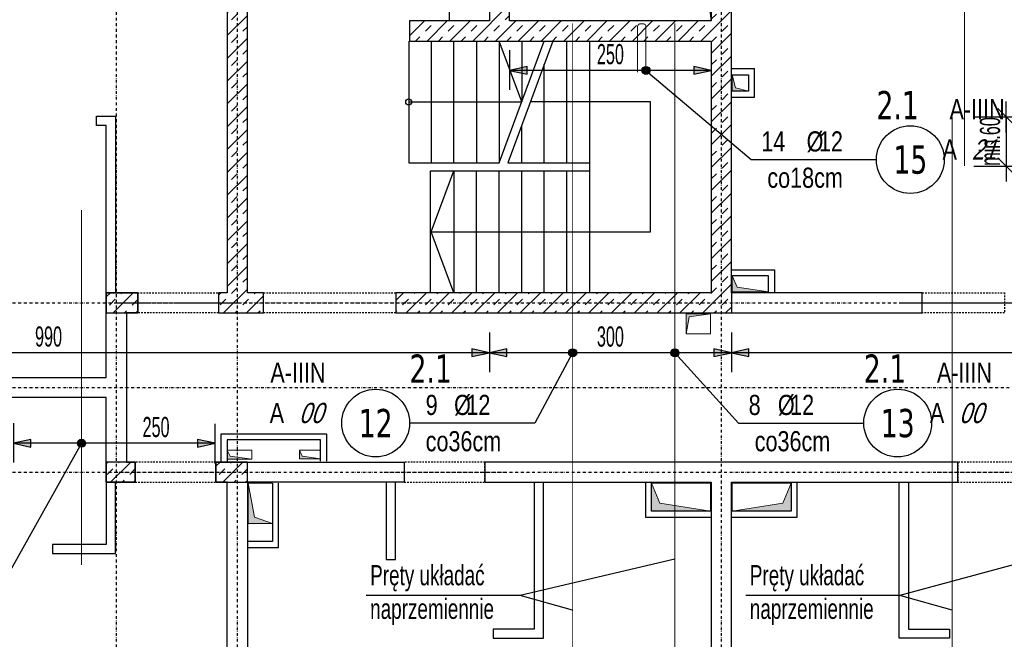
# Model space of a CAD drawing. Header units: millimetres. Extents: x 7622 to 25843, y -22705 to -15125.
# Tile 24 of 45: x 12446 to 13667, y -17111 to -16343. Entities that reach past the tile are written whole.
import ezdxf
from ezdxf.enums import TextEntityAlignment as Align

# ---------------------------------------------------------------- set-up
doc = ezdxf.new("R2010")
doc.units = ezdxf.units.MM
doc.header["$LTSCALE"] = 10
doc.linetypes.add('MO', pattern=[0.7, 0.35, -0.17, 0.01, -0.17])
doc.linetypes.add('MP', pattern=[0.36, 0.2, -0.16])
for name, color, linetype in [('BA_szr', 1, 'Continuous'), ('BA_wym', 1, 'Continuous'), ('BD_lpm', 1, 'MP'), ('BD_osm', 1, 'MO'), ('BD_wic', 1, 'Continuous'), ('BD_wig', 3, 'Continuous'), ('BZ_odn', 1, 'Continuous'), ('BZ_opi1', 7, 'Continuous'), ('BZ_opi2', 4, 'Continuous'), ('BZ_P_wid', 3, 'Continuous'), ('BZ_txs', 2, 'Continuous'), ('BZ_wym', 1, 'Continuous')]:
    doc.layers.add(name, color=color, linetype=linetype)
doc.layers.add('BZ_pom', color=6, linetype='Continuous', plot=False)
doc.layers.add('Nowe_A-Przebicia_Nr_pióra__1', color=7, linetype='Continuous', lineweight=13)
doc.layers.add('Nowe_A-Przebicia_Nr_pióra__102', color=7, linetype='Continuous', lineweight=5, true_color=0xcccccc)
doc.styles.add('BIKTBG', font='tahoma.ttf', dxfattribs={"width": 0.85})
doc.styles.add('BIKTS', font='bikromsw.shx', dxfattribs={"width": 0.8})
doc.styles.add('BIKWYM', font='bikromsw.shx', dxfattribs={"width": 0.6})
doc.dimstyles.new('BZ_KP_100_cm', dxfattribs={"dimtxt": 25, "dimasz": 1.666667, "dimexe": 24, "dimexo": 0, "dimgap": 0, "dimtad": 0, "dimdec": 1, "dimrnd": 0.5, "dimzin": 9, "dimdsep": 46, "dimtxsty": 'BIKWYM', "dimblk": 'WYM-KR', "dimblk1": 'WYM-KP', "dimblk2": 'WYM-KP', "dimsah": 1, "dimcen": 0, "dimdle": 20, "dimclrd": 256, "dimclre": 256, "dimclrt": 7, "dimadec": 0, "dimazin": 0, "dimtfac": 0.033333, "dimtdec": 1, "dimtmove": 0, "dimatfit": 3, "dimldrblk": 'WYM-KP', "dimfxl": 1, "dimtvp": 0.8, "dimtolj": 1, "dimarcsym": 0})
doc.dimstyles.new('BZ_KR_100_cm', dxfattribs={"dimtxt": 25, "dimasz": 1.666667, "dimexe": 24, "dimexo": 0, "dimgap": 0, "dimtad": 0, "dimdec": 1, "dimrnd": 0.5, "dimzin": 9, "dimdsep": 46, "dimtxsty": 'BIKWYM', "dimblk": 'WYM-KR', "dimcen": 0, "dimdle": 20, "dimclrd": 256, "dimclre": 256, "dimclrt": 7, "dimadec": 0, "dimazin": 0, "dimtfac": 0.033333, "dimtdec": 1, "dimtmove": 0, "dimatfit": 3, "dimldrblk": 'WYM-KR', "dimfxl": 1, "dimtvp": 0.8, "dimtolj": 1, "dimarcsym": 0})
doc.dimstyles.new('BZ_ST_100_cm', dxfattribs={"dimtxt": 25, "dimasz": 1.666667, "dimexe": 24, "dimexo": 0, "dimgap": 0, "dimtad": 0, "dimdec": 1, "dimrnd": 0.5, "dimdsep": 46, "dimtxsty": 'BIKWYM', "dimblk": 'WYM-ST', "dimcen": 0, "dimdle": 20, "dimclrd": 256, "dimclre": 256, "dimclrt": 7, "dimadec": 0, "dimazin": 0, "dimtfac": 0.033333, "dimtdec": 1, "dimtix": 1, "dimtmove": 2, "dimatfit": 3, "dimldrblk": 'WYM-ST', "dimfxl": 25, "dimfxlon": 1, "dimtvp": 0.8, "dimtolj": 1, "dimtzin": 0, "dimarcsym": 0})
pattern_1 = [(45, (6564.151, -19192.657), (-14.142136, 14.142136), []), (45, (6557.08, -19185.586), (-14.142136, 14.142136), [10, -10])]

# ---------------------------------------------------------------- blocks, each defined once
blk = doc.blocks.new('WYM-ST')
blk.add_hatch(color=256).paths.add_polyline_path([(-13, 2.88), (0, 0), (-13, -2.88)])
blk.add_lwpolyline([(0, 0), (-13, 2.88), (-13, -2.88), (0, 0)])
blk = doc.blocks.new('*D193')
at = {"layer": 'BA_wym', "lineweight": -2}
for p, q in [((12038.6, -17530.4), (12038.6, -17481.4)), ((13028.6, -17480.4), (13028.6, -17529.4)), ((13026.9, -17505.4), (12040.3, -17505.4))]:
    blk.add_line(p, q, dxfattribs=at)
at = {"layer": 'Defpoints', "color": 0}
for p in [(13028.6, -16344.3), (12038.6, -17505.4), (12038.6, -17641.3)]:
    blk.add_point(p, dxfattribs=at)
at = {"layer": 'BA_wym', "lineweight": -2, "xscale": 1.666666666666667, "yscale": 1.666666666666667, "zscale": 1.666666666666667, "rotation": 180}
blk.add_blockref('WYM-ST', (12038.6, -17505.4), dxfattribs=at)
at = {"layer": 'BA_wym', "lineweight": -2, "xscale": 1.666666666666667, "yscale": 1.666666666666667, "zscale": 1.666666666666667}
blk.add_blockref('WYM-ST', (13028.6, -17505.4), dxfattribs=at)
at = {"layer": 'BA_wym', "color": 7, "insert": (12533.6, -17485.4), "char_height": 25, "attachment_point": 5, "style": 'BIKWYM'}
blk.add_mtext('\\A1;990', dxfattribs=at)
blk = doc.blocks.new('*D194')
at = {"layer": 'BA_wym', "lineweight": -2}
for p, q in [((13028.6, -17480.4), (13028.6, -17529.4)), ((13328.6, -17480.4), (13328.6, -17529.4)), ((13326.9, -17505.4), (13030.2, -17505.4))]:
    blk.add_line(p, q, dxfattribs=at)
at = {"layer": 'Defpoints', "color": 0}
for p in [(13028.6, -16344.3), (13328.6, -16344.3), (13028.6, -17505.4)]:
    blk.add_point(p, dxfattribs=at)
at = {"layer": 'BA_wym', "lineweight": -2, "xscale": 1.666666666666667, "yscale": 1.666666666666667, "zscale": 1.666666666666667, "rotation": 180}
blk.add_blockref('WYM-ST', (13028.6, -17505.4), dxfattribs=at)
at = {"layer": 'BA_wym', "lineweight": -2, "xscale": 1.666666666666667, "yscale": 1.666666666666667, "zscale": 1.666666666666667}
blk.add_blockref('WYM-ST', (13328.6, -17505.4), dxfattribs=at)
at = {"layer": 'BA_wym', "color": 7, "insert": (13178.6, -17485.4), "char_height": 25, "attachment_point": 5, "style": 'BIKWYM'}
blk.add_mtext('\\A1;300', dxfattribs=at)
blk = doc.blocks.new('*D195')
at = {"layer": 'BA_wym', "lineweight": -2}
for p, q in [((13328.6, -17480.4), (13328.6, -17529.4)), ((14593.6, -17480.4), (14593.6, -17529.4)), ((14591.9, -17505.4), (13330.3, -17505.4))]:
    blk.add_line(p, q, dxfattribs=at)
at = {"layer": 'Defpoints', "color": 0}
for p in [(13328.6, -16344.3), (14593.6, -16588.8), (13328.6, -17505.4)]:
    blk.add_point(p, dxfattribs=at)
at = {"layer": 'BA_wym', "lineweight": -2, "xscale": 1.666666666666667, "yscale": 1.666666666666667, "zscale": 1.666666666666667, "rotation": 180}
blk.add_blockref('WYM-ST', (13328.6, -17505.4), dxfattribs=at)
at = {"layer": 'BA_wym', "lineweight": -2, "xscale": 1.666666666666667, "yscale": 1.666666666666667, "zscale": 1.666666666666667}
blk.add_blockref('WYM-ST', (14593.6, -17505.4), dxfattribs=at)
at = {"layer": 'BA_wym', "color": 7, "insert": (13973.4, -17485.4), "char_height": 25, "attachment_point": 5, "style": 'BIKWYM'}
blk.add_mtext('\\A1;1265', dxfattribs=at)
blk = doc.blocks.new('*D366')
at = {"layer": 'BA_wym', "lineweight": -2}
for p, q in [((13028.6, -16730.8), (13028.6, -16779.8)), ((13328.6, -16730.8), (13328.6, -16779.8)), ((13326.9, -16755.8), (13030.2, -16755.8))]:
    blk.add_line(p, q, dxfattribs=at)
at = {"layer": 'Defpoints', "color": 0}
for p in [(13028.6, -16344.3), (13328.6, -16344.3), (13028.6, -16755.8)]:
    blk.add_point(p, dxfattribs=at)
at = {"layer": 'BA_wym', "lineweight": -2, "xscale": 1.666666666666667, "yscale": 1.666666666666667, "zscale": 1.666666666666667, "rotation": 180}
blk.add_blockref('WYM-ST', (13028.6, -16755.8), dxfattribs=at)
at = {"layer": 'BA_wym', "lineweight": -2, "xscale": 1.666666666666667, "yscale": 1.666666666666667, "zscale": 1.666666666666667}
blk.add_blockref('WYM-ST', (13328.6, -16755.8), dxfattribs=at)
at = {"layer": 'BA_wym', "color": 7, "insert": (13178.6, -16735.8), "char_height": 25, "attachment_point": 5, "style": 'BIKWYM'}
blk.add_mtext('\\A1;300', dxfattribs=at)
blk = doc.blocks.new('*D367')
at = {"layer": 'BA_wym', "lineweight": -2}
for p, q in [((12038.6, -16730.8), (12038.6, -16779.8)), ((13028.6, -16730.8), (13028.6, -16779.8)), ((13026.9, -16755.8), (12040.3, -16755.8))]:
    blk.add_line(p, q, dxfattribs=at)
at = {"layer": 'Defpoints', "color": 0}
for p in [(13028.6, -16344.3), (12038.6, -16658), (12038.6, -16755.8)]:
    blk.add_point(p, dxfattribs=at)
at = {"layer": 'BA_wym', "lineweight": -2, "xscale": 1.666666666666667, "yscale": 1.666666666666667, "zscale": 1.666666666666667, "rotation": 180}
blk.add_blockref('WYM-ST', (12038.6, -16755.8), dxfattribs=at)
at = {"layer": 'BA_wym', "lineweight": -2, "xscale": 1.666666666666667, "yscale": 1.666666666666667, "zscale": 1.666666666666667}
blk.add_blockref('WYM-ST', (13028.6, -16755.8), dxfattribs=at)
at = {"layer": 'BA_wym', "color": 7, "insert": (12482.1, -16735.8), "char_height": 25, "attachment_point": 5, "style": 'BIKWYM'}
blk.add_mtext('\\A1;990', dxfattribs=at)
blk = doc.blocks.new('*D368')
at = {"layer": 'BA_wym', "lineweight": -2}
for p, q in [((13328.6, -16730.8), (13328.6, -16779.8)), ((14593.6, -16730.8), (14593.6, -16779.8)), ((14591.9, -16755.8), (13330.3, -16755.8))]:
    blk.add_line(p, q, dxfattribs=at)
at = {"layer": 'Defpoints', "color": 0}
for p in [(13328.6, -16658), (14593.6, -16658), (13328.6, -16755.8)]:
    blk.add_point(p, dxfattribs=at)
at = {"layer": 'BA_wym', "lineweight": -2, "xscale": 1.666666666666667, "yscale": 1.666666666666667, "zscale": 1.666666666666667, "rotation": 180}
blk.add_blockref('WYM-ST', (13328.6, -16755.8), dxfattribs=at)
at = {"layer": 'BA_wym', "lineweight": -2, "xscale": 1.666666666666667, "yscale": 1.666666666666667, "zscale": 1.666666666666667}
blk.add_blockref('WYM-ST', (14593.6, -16755.8), dxfattribs=at)
at = {"layer": 'BA_wym', "color": 7, "insert": (13973.4, -16735.8), "char_height": 25, "attachment_point": 5, "style": 'BIKWYM'}
blk.add_mtext('\\A1;1265', dxfattribs=at)
blk = doc.blocks.new('WYM-KP')
blk.add_hatch(color=256).paths.add_polyline_path([(3, 0, 1), (-3, 0, 1)])
blk.add_circle((0, 0), 3)
blk = doc.blocks.new('WYM-KR')
at = {"linetype": 'ByBlock'}
blk.add_line((11.52, 0), (-11.52, 0), dxfattribs=at)
at = {"color": 7, "linetype": 'ByBlock'}
blk.add_line((6.24, 6.24), (-6.24, -6.24), dxfattribs=at)
blk = doc.blocks.new('bik_BlkOpPret', base_point=(1524.5, 7050.3))
at = {"layer": 'BZ_opi1', "style": 'BIKTS', "width": 0.6}
for tag, p in [('SZTUK', (1533.8, 7057.8)), ('PRZEDR_FI', (1554.7, 7057.8)), ('PRZEKROJ', (1563.3, 7057.8)), ('PRZEDR_L', (1533.8, 7024)), ('DLUGOSC', (1568.6, 7024)), ('UWAGA', (1533.8, 6997.8))]:
    blk.add_attdef(tag, p, '', height=18.8, dxfattribs=at)
at = {"layer": 'BZ_opi2', "style": 'BIKTBG', "width": 0.6}
blk.add_attdef('NUMER', text='', height=26.2, dxfattribs=at).set_placement((1620.8, 7050.3), align=Align.MIDDLE_CENTER)
at = {"layer": 'BZ_pom', "width": 0.6}
for tag, p, height, style in [('POZYCJA', (1589.3, 7087.8), 26.2, 'BIKTBG'), ('GATUNEK', (1630.2, 7087.8), 18.8, 'BIKTS'), ('METODA_L', (1639.1, 7050.3), 18.8, 'BIKTS'), ('EURO_KOD', (1663.7, 7050.3), 18.8, 'BIKTS')]:
    blk.add_attdef(tag, p, '', height=height, dxfattribs=dict(at, style=style))
at = {"layer": 'BZ_wym', "width": 0.6}
for tag, p, height, style, flags in [('PRZEDR_NR', (1533.8, 6969.6), 26.2, 'BIKTBG', 1), ('PRZEDR_SZT', (1533.8, 6941.5), 18.8, 'BIKTS', 1), ('TYP_PRETA', (1533.8, 6913.4), 18.8, 'BIKTS', 3), ('EURO_KOD_SEGMENTY', (1567.6, 6885.3), 18.8, 'BIKTS', 3), ('HAK_1', (1533.8, 6857.1), 18.8, 'BIKTS', 3), ('HAK_2', (1533.8, 6829), 18.8, 'BIKTS', 3), ('ID', (1533.8, 6800.9), 18.8, 'BIKTS', 3), ('ID_C', (1533.8, 6772.8), 18.8, 'BIKTS', 3), ('b_atr_0', (1533.8, 6744.6), 18.8, 'BIKTS', 3)]:
    blk.add_attdef(tag, p, '', height=height, dxfattribs=dict(at, style=style, flags=flags))
blk = doc.blocks.new('*D379')
at = {"layer": 'BA_wym', "lineweight": -2}
for p, q in [((13053.6, -16380.7), (13053.6, -16429.7)), ((13303.6, -16380.7), (13303.6, -16429.7)), ((13301.9, -16405.7), (13055.3, -16405.7))]:
    blk.add_line(p, q, dxfattribs=at)
at = {"layer": 'Defpoints', "color": 0}
for p in [(13053.6, -16344.3), (13303.6, -16344.3), (13053.6, -16405.7)]:
    blk.add_point(p, dxfattribs=at)
at = {"layer": 'BA_wym', "lineweight": -2, "xscale": 1.666666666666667, "yscale": 1.666666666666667, "zscale": 1.666666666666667, "rotation": 180}
blk.add_blockref('WYM-ST', (13053.6, -16405.7), dxfattribs=at)
at = {"layer": 'BA_wym', "lineweight": -2, "xscale": 1.666666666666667, "yscale": 1.666666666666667, "zscale": 1.666666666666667}
blk.add_blockref('WYM-ST', (13303.6, -16405.7), dxfattribs=at)
at = {"layer": 'BA_wym', "color": 7, "insert": (13178.6, -16385.7), "char_height": 25, "attachment_point": 5, "style": 'BIKWYM'}
blk.add_mtext('\\A1;250', dxfattribs=at)
blk = doc.blocks.new('*D380')
at = {"layer": 'BZ_wym', "lineweight": -2}
for p, q in [((13629.3, -16463.3), (13693.3, -16463.3)), ((13669.3, -16461.6), (13669.3, -16460)), ((13669.3, -16463.3), (13669.3, -16524.3)), ((13629.3, -16524.3), (13693.3, -16524.3)), ((13669.3, -16526), (13669.3, -16527.6))]:
    blk.add_line(p, q, dxfattribs=at)
at = {"layer": 'Defpoints', "color": 0}
for p in [(13602.4, -16463.3), (13617.4, -16524.3), (13669.3, -16524.3)]:
    blk.add_point(p, dxfattribs=at)
at = {"layer": 'BZ_wym', "lineweight": -2, "xscale": 1.666666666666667, "yscale": 1.666666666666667, "zscale": 1.666666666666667}
for p, rotation in [((13669.3, -16463.3), 270), ((13669.3, -16524.3), 90)]:
    blk.add_blockref('WYM-KR', p, dxfattribs=dict(at, rotation=rotation))
at = {"layer": 'BZ_wym', "color": 7, "insert": (13649.3, -16493.8), "char_height": 25, "attachment_point": 5, "rotation": 90, "style": 'BIKWYM'}
blk.add_mtext('\\A1;min.60', dxfattribs=at)
blk = doc.blocks.new('*D383')
at = {"layer": 'BA_wym', "lineweight": -2}
for p, q in [((12438.6, -16843), (12438.6, -16892)), ((12688.6, -16893), (12688.6, -16844)), ((12686.9, -16868), (12440.3, -16868))]:
    blk.add_line(p, q, dxfattribs=at)
at = {"layer": 'Defpoints', "color": 0}
for p in [(12438.6, -16786.3), (12438.6, -16868), (12688.6, -16916.3)]:
    blk.add_point(p, dxfattribs=at)
at = {"layer": 'BA_wym', "lineweight": -2, "xscale": 1.666666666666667, "yscale": 1.666666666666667, "zscale": 1.666666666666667, "rotation": 180}
blk.add_blockref('WYM-ST', (12438.6, -16868), dxfattribs=at)
at = {"layer": 'BA_wym', "lineweight": -2, "xscale": 1.666666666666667, "yscale": 1.666666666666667, "zscale": 1.666666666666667}
blk.add_blockref('WYM-ST', (12688.6, -16868), dxfattribs=at)
at = {"layer": 'BA_wym', "color": 7, "insert": (12615.4, -16848), "char_height": 25, "attachment_point": 5, "style": 'BIKWYM'}
blk.add_mtext('\\A1;250', dxfattribs=at)

msp = doc.modelspace()

# ---------------------------------------------------------------- hatches: boundary and pattern name
at = {"layer": 'BA_szr'}
h = msp.add_hatch(dxfattribs=at)
h.set_pattern_fill('BIK_ZELBET', color=256, scale=100, angle=45, pattern_type=2)
h.set_pattern_definition(pattern_1)
h.paths.add_polyline_path([(12703.6, -16681.31), (12703.6, -16706.31), (12748.6, -16706.31), (12748.6, -16681.31), (12728.6, -16681.31), (12728.6, -16170.31), (12749.6, -16170.31), (12749.6, -16145.31), (12728.6, -16145.31), (12703.6, -16145.31)])
h = msp.add_hatch(dxfattribs=at)
h.set_pattern_fill('BIK_ZELBET', color=256, scale=100, angle=45, pattern_type=2)
h.set_pattern_definition(pattern_1)
h.paths.add_polyline_path([(12851.6, -16170.31), (13028.6, -16170.31), (13028.6, -16179.31), (13053.6, -16179.31), (13053.6, -16170.31), (13303.6, -16170.31), (13303.6, -16344.31), (13053.6, -16344.31), (13053.6, -16297.31), (13028.6, -16297.31), (13028.56, -16344.31), (12929.6, -16344.31), (12929.6, -16369.31), (13303.6, -16369.31), (13303.6, -16681.31), (12912.6, -16681.31), (12912.6, -16706.31), (13328.6, -16706.31), (13328.6, -16681.31), (13328.6, -16145.31), (13303.6, -16145.31), (12851.6, -16145.31)])
h = msp.add_hatch(dxfattribs=at)
h.set_pattern_fill('BIK_ZELBET', color=256, scale=100, angle=45, pattern_type=2)
h.set_pattern_definition([(45, (939.865, -17750.161), (-14.142136, 14.142136), []), (45, (932.794, -17743.09), (-14.142136, 14.142136), [10, -10])])
h.paths.add_polyline_path([(12553.64, -16706.31), (12592.64, -16706.31), (12592.64, -16681.31), (12553.64, -16681.31)])
h = msp.add_hatch(dxfattribs=at)
h.set_pattern_fill('BIK_ZELBET', color=256, scale=100, angle=45, pattern_type=2)
h.set_pattern_definition(pattern_1)
h.paths.add_polyline_path([(12692.64, -16706.31), (12703.6, -16706.31), (12703.6, -16681.31), (12692.64, -16681.31)])
h = msp.add_hatch(dxfattribs=at)
h.set_pattern_fill('BIK_ZELBET', color=256, scale=100, angle=45, pattern_type=2)
h.set_pattern_definition([(45, (936.82, -17960.161), (-14.142136, 14.142136), []), (45, (929.749, -17953.09), (-14.142136, 14.142136), [10, -10])])
h.paths.add_polyline_path([(12553.6, -16916.31), (12589.6, -16916.31), (12589.6, -16891.31), (12553.6, -16891.31)])
h = msp.add_hatch(dxfattribs=at)
h.set_pattern_fill('BIK_ZELBET', color=256, scale=100, angle=45, pattern_type=2)
h.set_pattern_definition([(45, (1075.82, -17960.161), (-14.142136, 14.142136), []), (45, (1068.75, -17953.09), (-14.142136, 14.142136), [10, -10])])
h.paths.add_polyline_path([(12689.6, -16916.31), (12728.6, -16916.31), (12728.6, -16891.31), (12689.6, -16891.31)])
at = {"layer": 'BD_wic'}
h = msp.add_hatch(color=9, dxfattribs=at)
h.dxf.hatch_style = 1
h.paths.add_polyline_path([(13053.6, -16170.31), (13283.6, -16190.31), (13303.6, -16344.31), (13303.6, -16170.31)])
at = {"layer": 'Nowe_A-Przebicia_Nr_pióra__102', "linetype": 'Continuous', "lineweight": 5, "true_color": 0xcccccc}
for points in [[(13349.6, -16431.31), (13329.6, -16431.31), (13329.6, -16411.31), (13333.64, -16427.27)], [(13374.6, -16680.31), (13329.6, -16680.31), (13329.6, -16660.31), (13335.66, -16674.25)], [(13302.6, -16707.31), (13272.6, -16707.31), (13272.6, -16732.31), (13276.26, -16711.31)], [(12734.1, -16887.68), (12703.6, -16887.68), (12703.6, -16876.68), (12707.3, -16883.98)], [(12819.1, -16887.43), (12793.1, -16887.43), (12793.1, -16876.43), (12796.51, -16884.01)], [(12759.6, -16967.31), (12729.6, -16967.31), (12729.6, -16917.31), (12737.42, -16959.48)], [(13302.6, -16952.31), (13229.56, -16952.31), (13229.56, -16917.31), (13239.78, -16942.1)], [(13329.6, -16952.31), (13402.63, -16952.31), (13402.63, -16917.31), (13392.41, -16942.1)]]:
    msp.add_hatch(color=254, dxfattribs=at).paths.add_polyline_path(points)

# ---------------------------------------------------------------- linework, layer by layer
at = {"layer": 'BD_lpm'}
for points in [[(12692.64, -16706.31), (12592.64, -16706.31), (12592.64, -16681.31), (12692.64, -16681.31)], [(12912.6, -16706.31), (12748.6, -16706.31), (12748.6, -16681.31), (12912.6, -16681.31)], [(13667.1, -16706.31), (13565.1, -16706.31), (13565.1, -16681.31), (13667.1, -16681.31)], [(12589.6, -16916.31), (12689.6, -16916.31), (12689.6, -16891.31), (12589.6, -16891.31)], [(12923.1, -16916.31), (13023.1, -16916.31), (13023.1, -16891.31), (12923.1, -16891.31)], [(13609.1, -16916.31), (13709.1, -16916.31), (13709.1, -16891.31), (13609.1, -16891.31)]]:
    msp.add_lwpolyline(points, close=True, dxfattribs=at)
at = {"layer": 'BD_osm', "color": 5}
for p, q in [((12567.64, -16693.81), (12717.64, -16693.81)), ((12723.6, -16693.81), (12937.6, -16693.81)), ((13540.1, -16693.81), (13692.1, -16693.81)), ((12564.6, -16903.81), (12714.6, -16903.81)), ((12898.1, -16903.81), (13048.1, -16903.81)), ((13584.1, -16903.81), (13734.1, -16903.81))]:
    msp.add_line(p, q, dxfattribs=at)
at = {"layer": 'BD_osm'}
for points in [[(12566.1, -15430.31), (12566.1, -18302.76)], [(12716.1, -15430.31), (12716.1, -18302.76)], [(13316.1, -15430.31), (13316.1, -18302.76)], [(11653.6, -16693.81), (14978.6, -16693.81)], [(11653.6, -16798.81), (14978.6, -16798.81)], [(11653.6, -16903.81), (14978.6, -16903.81)]]:
    msp.add_lwpolyline(points, dxfattribs=at)
at = {"layer": 'BD_wic'}
msp.add_line((12979.08, -16344.31), (12979.08, -16170.31), dxfattribs=at)
for points in [[(13053.6, -16170.31), (13283.6, -16190.31), (13303.6, -16344.31), (13303.6, -16170.31), (13053.6, -16170.31)], [(12928.6, -16369.31), (12928.6, -16520.31), (13040.6, -16520.31), (13096.6, -16369.31)], [(12928.6, -16444.81), (13068.6, -16444.81), (13040.6, -16369.31), (13040.6, -16520.31)], [(12956.6, -16369.31), (12956.6, -16520.31)], [(12984.6, -16520.31), (12984.6, -16369.31)], [(13012.6, -16369.31), (13012.6, -16520.31)], [(13107.26, -16369.31), (13051.26, -16520.31), (13152.6, -16520.31)], [(13068.6, -16369.31), (13068.6, -16444.81)], [(13124.6, -16520.31), (13124.6, -16369.31)], [(13152.6, -16369.31), (13152.6, -16681.31)], [(13096.6, -16520.31), (13096.6, -16398.07)], [(12956.6, -16605.81), (12984.6, -16530.31), (12984.6, -16681.31), (12956.6, -16605.81), (13228.1, -16605.81), (13228.1, -16444.81), (13079.26, -16444.81)], [(13068.6, -16520.31), (13068.6, -16473.57)], [(12955.6, -16681.31), (12955.6, -16530.31), (13152.6, -16530.31)], [(13012.6, -16681.31), (13012.6, -16530.31)], [(13040.6, -16681.31), (13040.6, -16530.31)], [(13068.6, -16681.31), (13068.6, -16530.31)], [(13096.6, -16681.31), (13096.6, -16530.31)], [(13124.6, -16681.31), (13124.6, -16530.31)]]:
    msp.add_lwpolyline(points, dxfattribs=at)
at = {"layer": 'BD_wic', "color": 8}
for points in [[(13329.6, -16438.81), (13357.1, -16438.81), (13357.1, -16403.81), (13329.6, -16403.81)], [(13329.6, -16411.31), (13349.6, -16411.31), (13349.6, -16431.31), (13329.6, -16431.31)], [(12553.6, -16681.31), (12553.6, -16473.81), (12541.6, -16473.81), (12541.6, -16462.31), (12565.1, -16462.31), (12565.1, -16681.31)], [(13329.6, -16652.81), (13382.1, -16652.81), (13382.1, -16680.31)], [(13374.6, -16680.31), (13374.6, -16660.31), (13329.6, -16660.31)], [(12696.1, -16890.31), (12696.1, -16856.31), (12826.62, -16856.31), (12826.62, -16890.31)], [(12819.12, -16890.31), (12819.12, -16863.81), (12703.6, -16863.81), (12703.6, -16890.31)], [(12553.6, -16916.31), (12553.6, -16993.31), (12487.08, -16993.31), (12487.08, -17004.81), (12565.1, -17004.81), (12565.1, -16916.31)], [(12900.6, -16916.31), (12900.6, -17012.31), (12912.1, -17012.31), (12912.1, -16916.31)], [(13084.1, -16916.31), (13084.1, -17098.31), (13033.1, -17098.31), (13033.1, -17109.81), (13095.6, -17109.81), (13095.6, -16916.31)], [(13548.1, -16916.31), (13548.1, -17098.31), (13599.1, -17098.31), (13599.1, -17109.81), (13536.6, -17109.81), (13536.6, -16916.31)], [(12729.6, -16997.31), (12767.1, -16997.31), (12767.1, -16917.31)], [(12759.6, -16917.31), (12759.6, -16989.81), (12729.6, -16989.81)], [(13222.06, -16917.31), (13222.06, -16959.81), (13302.6, -16959.81)], [(13302.6, -16952.31), (13229.56, -16952.31), (13229.56, -16917.31)], [(13329.6, -16959.81), (13410.13, -16959.81), (13410.13, -16917.31)], [(13402.63, -16917.31), (13402.63, -16952.31), (13329.6, -16952.31)]]:
    msp.add_lwpolyline(points, dxfattribs=at)
at = {"layer": 'BD_wic'}
msp.add_circle((12928.6, -16444.81), 3.75, dxfattribs=at)
at = {"layer": 'BD_wig'}
for points in [[(12793.1, -15866.31), (12793.1, -15841.31), (12728.6, -15841.31), (12728.6, -15790.31), (12703.6, -15790.31), (12703.6, -15841.31), (12656.1, -15841.31), (12656.1, -15866.31), (12703.6, -15866.31), (12703.6, -16681.31), (12692.64, -16681.31), (12692.64, -16706.31), (12748.6, -16706.31), (12748.6, -16681.31), (12728.6, -16681.31), (12728.6, -16170.31), (12749.6, -16170.31), (12749.6, -16145.31), (12728.6, -16145.31), (12728.6, -15866.31), (12793.1, -15866.31)], [(13028.6, -16297.31), (13028.56, -16344.31), (12929.6, -16344.31), (12929.6, -16369.31), (13303.6, -16369.31), (13303.6, -16681.31), (12912.6, -16681.31), (12912.6, -16706.31), (13565.1, -16706.31), (13565.1, -16681.31), (13328.6, -16681.31), (13328.6, -15866.31)], [(13303.6, -16170.31), (13303.6, -16344.31), (13053.6, -16344.31), (13053.6, -16297.31)], [(12013.6, -16688.81), (12038.6, -16688.81), (12038.6, -16786.31), (12553.6, -16786.31), (12553.6, -16681.31), (12592.64, -16681.31), (12592.64, -16706.31), (12578.6, -16706.31), (12578.6, -16891.31), (12589.6, -16891.31), (12589.6, -16916.31), (12553.6, -16916.31), (12553.6, -16811.31), (12038.6, -16811.31), (12038.6, -16948.81), (12013.6, -16948.81), (12013.6, -16688.81)], [(13328.6, -16681.31), (13328.6, -16706.31)], [(12636.1, -17666.31), (12636.1, -17641.31), (12703.6, -17641.31), (12703.6, -16916.31), (12689.6, -16916.31), (12689.6, -16891.31), (12923.1, -16891.31), (12923.1, -16916.31), (12728.6, -16916.31), (12728.6, -17641.31), (12766.09, -17641.31), (12766.09, -17666.31), (12636.1, -17666.31)], [(13303.6, -17641.31), (13256.1, -17641.31), (13256.1, -17666.31), (13376.1, -17666.31), (13376.1, -17641.31), (13328.6, -17641.31), (13328.6, -16916.31), (13609.1, -16916.31), (13609.1, -16891.31), (13023.1, -16891.31), (13023.1, -16916.31), (13303.6, -16916.31), (13303.6, -17641.31)]]:
    msp.add_lwpolyline(points, dxfattribs=at)
for points in [[(12553.64, -16706.31), (12592.64, -16706.31), (12592.64, -16681.31), (12553.64, -16681.31)], [(12553.6, -16916.31), (12589.6, -16916.31), (12589.6, -16891.31), (12553.6, -16891.31)], [(12689.6, -16916.31), (12728.6, -16916.31), (12728.6, -16891.31), (12689.6, -16891.31)]]:
    msp.add_lwpolyline(points, close=True, dxfattribs=at)
at = {"layer": 'BZ_odn'}
for centre in [(13550.38, -16516.23), (12887.6, -16842.93), (13534.73, -16842.93)]:
    msp.add_circle(centre, 42, dxfattribs=at)
at = {"layer": 'BZ_P_wid', "color": 3, "const_width": 1.2}
for points in [[(13617.43, -15844.31), (13617.43, -16524.31)], [(13131.8, -17203.31), (13131.8, -16347.31)], [(13258.44, -17333.31), (13258.44, -16347.31)], [(13602.43, -16463.31), (13602.43, -17663.31)], [(12523, -17018.81), (12523, -16578.81)]]:
    msp.add_lwpolyline(points, dxfattribs=at)
at = {"layer": 'BZ_P_wid', "const_width": 1.2}
msp.add_lwpolyline([(13212.29, -16407.91), (13212.29, -16351.51, -0.4142136), (13215.89, -16347.91), (13219.09, -16347.91, -0.4142136), (13222.69, -16351.51), (13222.69, -16407.91)], format="xyb", dxfattribs=at)
at = {"layer": 'Nowe_A-Przebicia_Nr_pióra__1', "color": 7, "linetype": 'Continuous', "lineweight": 13}
for p, q in [((13333.64, -16427.27), (13329.6, -16411.31)), ((13329.6, -16411.31), (13349.6, -16411.31)), ((13329.6, -16431.31), (13329.6, -16411.31)), ((13349.6, -16411.31), (13349.6, -16431.31)), ((13349.6, -16431.31), (13333.64, -16427.27)), ((13349.6, -16431.31), (13329.6, -16431.31)), ((13335.66, -16674.25), (13329.6, -16660.31)), ((13329.6, -16660.31), (13374.6, -16660.31)), ((13329.6, -16680.31), (13329.6, -16660.31)), ((13374.6, -16660.31), (13374.6, -16680.31)), ((13374.6, -16680.31), (13329.6, -16680.31)), ((13374.6, -16680.31), (13335.66, -16674.25)), ((12707.3, -16883.98), (12703.6, -16876.68)), ((12703.6, -16876.68), (12734.1, -16876.68)), ((12703.6, -16887.68), (12703.6, -16876.68)), ((12734.1, -16876.68), (12734.1, -16887.68)), ((12796.51, -16884.01), (12793.1, -16876.43)), ((12793.1, -16876.43), (12819.1, -16876.43)), ((12793.1, -16887.43), (12793.1, -16876.43)), ((12819.1, -16876.43), (12819.1, -16887.43)), ((12734.1, -16887.68), (12703.6, -16887.68)), ((12734.1, -16887.68), (12707.3, -16883.98)), ((12819.1, -16887.43), (12793.1, -16887.43)), ((12819.1, -16887.43), (12796.51, -16884.01)), ((12737.42, -16959.48), (12729.6, -16917.31)), ((12729.6, -16917.31), (12759.6, -16917.31)), ((12729.6, -16967.31), (12729.6, -16917.31)), ((12759.6, -16917.31), (12759.6, -16967.31)), ((13239.78, -16942.1), (13229.56, -16917.31)), ((13229.56, -16917.31), (13302.6, -16917.31)), ((13229.56, -16952.31), (13229.56, -16917.31)), ((13302.6, -16917.31), (13302.6, -16952.31)), ((13402.63, -16917.31), (13329.6, -16917.31)), ((13329.6, -16917.31), (13329.6, -16952.31)), ((13392.41, -16942.1), (13402.63, -16917.31)), ((13402.63, -16952.31), (13402.63, -16917.31)), ((13302.6, -16952.31), (13229.56, -16952.31)), ((13302.6, -16952.31), (13239.78, -16942.1)), ((13329.6, -16952.31), (13392.41, -16942.1)), ((13329.6, -16952.31), (13402.63, -16952.31)), ((12759.6, -16967.31), (12737.42, -16959.48)), ((12759.6, -16967.31), (12729.6, -16967.31))]:
    msp.add_line(p, q, dxfattribs=at)
msp.add_lwpolyline([(13302.6, -16707.31), (13276.26, -16711.31), (13272.6, -16732.31)], dxfattribs=at)
msp.add_lwpolyline([(13272.6, -16732.31), (13302.6, -16732.31), (13302.6, -16707.31), (13272.6, -16707.31)], close=True, dxfattribs=at)

# ---------------------------------------------------------------- block references
ref = msp.add_blockref('bik_BlkOpPret', (13353.14, -16516.23))
ref.add_attrib('NUMER', '15', dxfattribs={"layer": 'BZ_opi2', "height": 35, "style": 'BIKTBG', "width": 0.8}).set_placement((13550.38, -16516.23), align=Align.MIDDLE_CENTER)
ref.add_attrib('POZYCJA', '2.1', (13508.38, -16466.23), dxfattribs={"layer": 'BZ_pom', "height": 35, "style": 'BIKTBG', "width": 0.8})
ref.add_attrib('SZTUK', '14', (13365.64, -16506.23), dxfattribs={"layer": 'BZ_opi1', "height": 25, "style": 'BIKTS', "width": 0.8})
ref.add_attrib('GATUNEK', 'A-IIIN', (13598.96, -16466.23), dxfattribs={"layer": 'BZ_pom', "height": 25, "style": 'BIKTS', "width": 0.8})
ref.add_attrib('PRZEKROJ', '12', (13437.07, -16506.23), dxfattribs={"layer": 'BZ_opi1', "height": 25, "style": 'BIKTS', "width": 0.8})
ref.add_attrib('UWAGA', 'co18cm', (13373.14, -16551.23), dxfattribs={"layer": 'BZ_opi1', "height": 25, "style": 'BIKTS', "width": 0.8})
ref.add_attrib('METODA_L', 'A', (13590.28, -16516.23), dxfattribs={"layer": 'BZ_pom', "height": 25, "style": 'BIKTS', "width": 0.8})
ref.add_attrib('PRZEDR_FI', '%%c', (13421.83, -16506.23), dxfattribs={"layer": 'BZ_opi1', "height": 25, "style": 'BIKTS', "width": 0.8})
ref.add_attrib('EURO_KOD', '21', (13626.47, -16516.23), dxfattribs={"layer": 'BZ_pom', "height": 25, "style": 'BIKTS', "oblique": 18, "width": 0.8})
ref = msp.add_blockref('bik_BlkOpPret', (13084.83, -16842.93))
ref.add_attrib('NUMER', '12', dxfattribs={"layer": 'BZ_opi2', "height": 35, "style": 'BIKTBG', "width": 0.8}).set_placement((12887.6, -16842.93), align=Align.MIDDLE_CENTER)
ref.add_attrib('POZYCJA', '2.1', (12929.6, -16792.93), dxfattribs={"layer": 'BZ_pom', "height": 35, "style": 'BIKTBG', "width": 0.8})
ref.add_attrib('SZTUK', '9', (12949.6, -16832.93), dxfattribs={"layer": 'BZ_opi1', "height": 25, "style": 'BIKTS', "width": 0.8})
ref.add_attrib('GATUNEK', 'A-IIIN', (12757.11, -16792.93), dxfattribs={"layer": 'BZ_pom', "height": 25, "style": 'BIKTS', "width": 0.8})
ref.add_attrib('PRZEKROJ', '12', (13000.07, -16832.93), dxfattribs={"layer": 'BZ_opi1', "height": 25, "style": 'BIKTS', "width": 0.8})
ref.add_attrib('UWAGA', 'co36cm', (12949.6, -16877.93), dxfattribs={"layer": 'BZ_opi1', "height": 25, "style": 'BIKTS', "width": 0.8})
ref.add_attrib('METODA_L', 'A', (12756.26, -16842.93), dxfattribs={"layer": 'BZ_pom', "height": 25, "style": 'BIKTS', "width": 0.8})
ref.add_attrib('PRZEDR_FI', '%%c', (12984.83, -16832.93), dxfattribs={"layer": 'BZ_opi1', "height": 25, "style": 'BIKTS', "width": 0.8})
ref.add_attrib('EURO_KOD', '00', (12792.45, -16842.93), dxfattribs={"layer": 'BZ_pom', "height": 25, "style": 'BIKTS', "oblique": 18, "width": 0.8})
ref = msp.add_blockref('bik_BlkOpPret', (13337.49, -16842.93))
ref.add_attrib('NUMER', '13', dxfattribs={"layer": 'BZ_opi2', "height": 35, "style": 'BIKTBG', "width": 0.8}).set_placement((13534.73, -16842.93), align=Align.MIDDLE_CENTER)
ref.add_attrib('POZYCJA', '2.1', (13492.73, -16792.93), dxfattribs={"layer": 'BZ_pom', "height": 35, "style": 'BIKTBG', "width": 0.8})
ref.add_attrib('SZTUK', '8', (13349.99, -16832.93), dxfattribs={"layer": 'BZ_opi1', "height": 25, "style": 'BIKTS', "width": 0.8})
ref.add_attrib('GATUNEK', 'A-IIIN', (13583.32, -16792.93), dxfattribs={"layer": 'BZ_pom', "height": 25, "style": 'BIKTS', "width": 0.8})
ref.add_attrib('PRZEKROJ', '12', (13401.42, -16832.93), dxfattribs={"layer": 'BZ_opi1', "height": 25, "style": 'BIKTS', "width": 0.8})
ref.add_attrib('UWAGA', 'co36cm', (13357.49, -16877.93), dxfattribs={"layer": 'BZ_opi1', "height": 25, "style": 'BIKTS', "width": 0.8})
ref.add_attrib('METODA_L', 'A', (13574.64, -16842.93), dxfattribs={"layer": 'BZ_pom', "height": 25, "style": 'BIKTS', "width": 0.8})
ref.add_attrib('PRZEDR_FI', '%%c', (13386.18, -16832.93), dxfattribs={"layer": 'BZ_opi1', "height": 25, "style": 'BIKTS', "width": 0.8})
ref.add_attrib('EURO_KOD', '00', (13610.83, -16842.93), dxfattribs={"layer": 'BZ_pom', "height": 25, "style": 'BIKTS', "oblique": 18, "width": 0.8})

# ---------------------------------------------------------------- texts
at = {"layer": 'BZ_txs', "char_height": 25, "width": 452.0462, "attachment_point": 1, "style": 'BIKTS'}
for insert in [(12880.83, -17019.06), (13351.46, -17019.06)]:
    msp.add_mtext('{\\W0.7;Pręty układać\\Pnaprzemiennie}', dxfattribs=dict(at, insert=insert))

# ---------------------------------------------------------------- dimensions: what is measured, and where the dimension line sits
at = {"layer": 'BA_wym'}
for base, p1, p2, picture, middle in [((12038.6, -17505.38), (13028.56, -16344.31), (12038.6, -17641.31), '*D193', (12533.58, -17485.38)), ((12038.6, -16755.81), (13028.56, -16344.31), (12038.6, -16658.04), '*D367', (12482.15, -16735.81)), ((13028.56, -17505.38), (13328.6, -16344.31), (13028.56, -16344.31), '*D194', (13178.58, -17485.38)), ((13028.56, -16755.81), (13328.6, -16344.31), (13028.56, -16344.31), '*D366', (13178.58, -16735.81)), ((13053.6, -16405.7), (13303.6, -16344.31), (13053.6, -16344.31), '*D379', (13178.58, -16385.7)), ((13328.6, -17505.38), (14593.6, -16588.81), (13328.6, -16344.31), '*D195', (13973.43, -17485.38)), ((13328.6, -16755.81), (14593.6, -16658.04), (13328.6, -16658.04), '*D368', (13973.43, -16735.81)), ((12438.6, -16868.01), (12688.6, -16916.31), (12438.6, -16786.31), '*D383', (12615.41, -16848.01))]:
    dim = msp.add_linear_dim(base=base, p1=p1, p2=p2, dimstyle='BZ_ST_100_cm', override={"dimrnd": 1, "dimblk": 'WYM-ST'}, dxfattribs=at)
    dim.commit()
    dim.dimension.update_dxf_attribs({"geometry": picture, "text_midpoint": middle, "dimtype": 160})
at = {"layer": 'BZ_wym'}
dim = msp.add_linear_dim(base=(13669.32, -16524.31), p1=(13602.43, -16463.31), p2=(13617.43, -16524.31), angle=270, text='min.60', dimstyle='BZ_KR_100_cm', override={"dimtxsty": 'BIKWYM', "dimatfit": 1, "dimfxl": 40, "dimfxlon": 1}, dxfattribs=at)
dim.commit()
dim.dimension.update_dxf_attribs({"geometry": '*D380', "text_midpoint": (13669.32, -16493.81), "dimtype": 160})

# ---------------------------------------------------------------- leaders
at = {"layer": 'BZ_odn'}
for points in [[(13222.69, -16405.7), (13353.14, -16516.23), (13508.38, -16516.23)], [(13131.8, -16755.81), (13084.83, -16842.93), (12929.6, -16842.93)], [(13258.44, -16755.81), (13337.49, -16842.93), (13492.73, -16842.93)], [(12523, -16868.01), (12411.62, -17066.95), (12256.38, -17066.95)]]:
    msp.add_leader(points, dimstyle='BZ_KP_100_cm', dxfattribs=at)
at = {"layer": 'BZ_odn', "has_arrowhead": 0}
for points in [[(13258.44, -17011.87), (13066.61, -17056.73), (12875.97, -17056.73)], [(13702.75, -17011.87), (13537.23, -17056.73), (13346.6, -17056.73)], [(13131.8, -17075.12), (13066.61, -17056.73), (12875.97, -17056.73)], [(13602.43, -17075.12), (13537.23, -17056.73), (13346.6, -17056.73)]]:
    msp.add_leader(points, dimstyle='BZ_ST_100_cm', dxfattribs=at)

doc.saveas('drawing.dxf')
